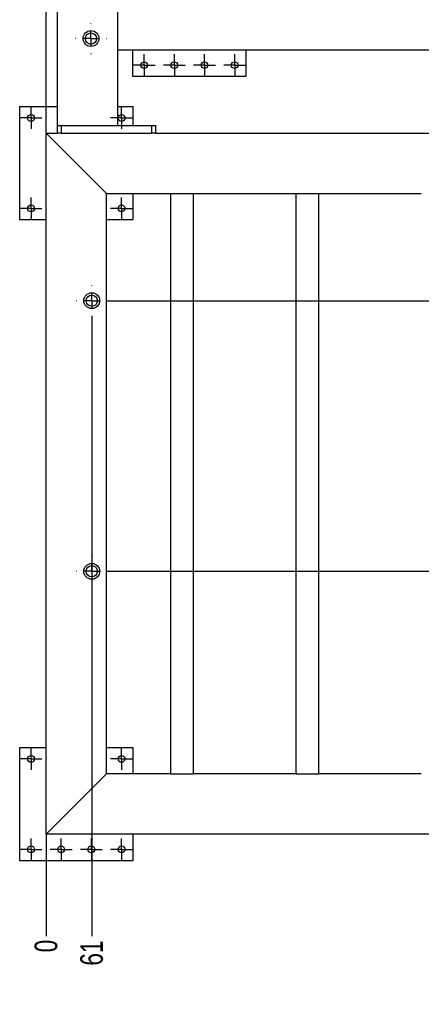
# Model space of a CAD drawing. Header units: millimetres. Extents: x 0 to 841, y 0 to 594.
# Tile 13 of 17: x 456 to 509, y 259 to 390. Entities that reach past the tile are written whole.
import ezdxf

# ---------------------------------------------------------------- set-up
doc = ezdxf.new("R2010")
doc.units = ezdxf.units.MM
doc.header["$PDSIZE"] = -1
doc.linetypes.add('CENTERX2', pattern=[20.32, 12.7, -2.54, 2.54, -2.54])
doc.layers.add('COTES', color=1, linetype='Continuous')
doc.layers.add('TRAIT-MIXTES', color=3, linetype='CENTERX2')
doc.layers.add('TRAIT-FORT', color=4, linetype='Continuous', lineweight=25)
doc.styles.add('SLDTEXTSTYLE0', font='TXT', dxfattribs={"width": 0.75})
doc.dimstyles.new('SLDDIMSTYLE6', dxfattribs={"dimtxt": 3, "dimasz": 0.333333, "dimexe": 0, "dimexo": 0.0625, "dimgap": 0.75, "dimtad": 0, "dimtih": 1, "dimtoh": 1, "dimdec": 0, "dimlfac": 10, "dimrnd": 1e-09, "dimdsep": 46, "dimtxsty": 'SLDTEXTSTYLE0', "dimblk1": 'ORIGIN', "dimblk2": 'ORIGIN', "dimsah": 1, "dimcen": 0.09, "dimadec": 0, "dimazin": 2, "dimtfac": 1, "dimtdec": 0, "dimtofl": 0, "dimtmove": 0, "dimatfit": 3, "dimldrblk": 'ORIGIN', "dimfxl": 1, "dimfrac": 2, "dimtolj": 1, "dimtzin": 12, "dimarcsym": 0})
doc.dimstyles.new('SLDDIMSTYLE7', dxfattribs={"dimtxt": 3, "dimasz": 2, "dimexe": 0, "dimexo": 0.0625, "dimgap": 0.75, "dimtad": 0, "dimtih": 1, "dimtoh": 1, "dimdec": 0, "dimlfac": 10, "dimrnd": 1e-09, "dimzin": 12, "dimdsep": 46, "dimtxsty": 'SLDTEXTSTYLE0', "dimsah": 1, "dimcen": 0.09, "dimadec": 0, "dimazin": 3, "dimtfac": 1, "dimtdec": 0, "dimtofl": 0, "dimtmove": 0, "dimatfit": 3, "dimfxl": 1, "dimfrac": 2, "dimtolj": 1, "dimtzin": 12, "dimarcsym": 0})

# ---------------------------------------------------------------- blocks, each defined once
blk = doc.blocks.new('_D_53')
at = {"layer": 'COTES', "color": 0, "lineweight": -2, "transparency": 16777216}
blk.add_line((467.69, 352.6), (656.03, 352.6), dxfattribs=at)
at = {"layer": 'Defpoints', "color": 0, "transparency": 16777216}
for p in [(635.03, 544.83), (467.63, 352.6), (656.03, 352.6)]:
    blk.add_point(p, dxfattribs=at)
at = {"layer": 'COTES', "color": 0, "transparency": 16777216, "insert": (660.53, 352.6), "char_height": 3, "attachment_point": 5, "style": 'SLDTEXTSTYLE0'}
blk.add_mtext('\\A1;1922', dxfattribs=at)
blk = doc.blocks.new('_D_55')
at = {"layer": 'COTES', "color": 0, "lineweight": -2, "transparency": 16777216}
for p, q in [((467.69, 316.71), (648.03, 316.71)), ((648.03, 316.71), (652.03, 315.08)), ((652.03, 315.08), (656.03, 315.08))]:
    blk.add_line(p, q, dxfattribs=at)
at = {"layer": 'Defpoints', "color": 0, "transparency": 16777216}
for p in [(635.03, 544.83), (467.63, 316.71), (656.03, 315.08)]:
    blk.add_point(p, dxfattribs=at)
at = {"layer": 'COTES', "color": 0, "transparency": 16777216, "insert": (660.53, 315.08), "char_height": 3, "attachment_point": 5, "style": 'SLDTEXTSTYLE0'}
blk.add_mtext('\\A1;2281', dxfattribs=at)
blk = doc.blocks.new('_D_57')
at = {"layer": 'COTES', "color": 0, "lineweight": -2, "transparency": 16777216}
blk.add_line((459.53, 281.76), (459.53, 268.33), dxfattribs=at)
at = {"layer": 'Defpoints', "color": 0, "transparency": 16777216}
for p in [(459.53, 281.83), (459.53, 281.83), (459.53, 268.33)]:
    blk.add_point(p, dxfattribs=at)
at = {"layer": 'COTES', "color": 0, "transparency": 16777216, "insert": (459.53, 267.01), "char_height": 3, "attachment_point": 5, "rotation": 90, "style": 'SLDTEXTSTYLE0'}
blk.add_mtext('\\A1;0', dxfattribs=at)
blk = doc.blocks.new('_Origin')
at = {"color": 0, "linetype": 'ByBlock', "lineweight": -2}
blk.add_line((0, 0), (-1, 0), dxfattribs=at)
blk.add_circle((0, 0), 0.5, dxfattribs=at)
blk = doc.blocks.new('_D_58')
at = {"layer": 'COTES', "color": 0, "lineweight": -2, "transparency": 16777216}
blk.add_line((465.58, 350.49), (465.58, 268.33), dxfattribs=at)
at = {"layer": 'Defpoints', "color": 0, "transparency": 16777216}
for p in [(465.58, 350.55), (459.53, 281.83), (465.58, 268.33)]:
    blk.add_point(p, dxfattribs=at)
at = {"layer": 'COTES', "color": 0, "transparency": 16777216, "insert": (465.58, 266.08), "char_height": 3, "attachment_point": 5, "rotation": 90, "style": 'SLDTEXTSTYLE0'}
blk.add_mtext('\\A1;61', dxfattribs=at)
blk = doc.blocks.new('_D_59')
at = {"layer": 'COTES', "color": 0, "lineweight": -2, "transparency": 16777216}
for p, q in [((604.43, 316.14), (604.43, 276.33)), ((604.43, 276.33), (602.09, 272.33)), ((602.09, 272.33), (602.09, 268.33))]:
    blk.add_line(p, q, dxfattribs=at)
at = {"layer": 'Defpoints', "color": 0, "transparency": 16777216}
for p in [(604.43, 316.21), (459.53, 281.83), (602.09, 268.33)]:
    blk.add_point(p, dxfattribs=at)
at = {"layer": 'COTES', "color": 0, "transparency": 16777216, "insert": (602.09, 263.83), "char_height": 3, "attachment_point": 5, "rotation": 90, "style": 'SLDTEXTSTYLE0'}
blk.add_mtext('\\A1;1449', dxfattribs=at)
blk = doc.blocks.new('_D_60')
at = {"layer": 'COTES', "color": 0, "lineweight": -2, "transparency": 16777216}
for p, q in [((605.47, 362.55), (605.47, 276.33)), ((605.47, 276.33), (607.1, 272.33)), ((607.1, 272.33), (607.1, 268.33))]:
    blk.add_line(p, q, dxfattribs=at)
at = {"layer": 'Defpoints', "color": 0, "transparency": 16777216}
for p in [(605.47, 362.61), (459.53, 281.83), (607.1, 268.33)]:
    blk.add_point(p, dxfattribs=at)
at = {"layer": 'COTES', "color": 0, "transparency": 16777216, "insert": (607.1, 263.83), "char_height": 3, "attachment_point": 5, "rotation": 90, "style": 'SLDTEXTSTYLE0'}
blk.add_mtext('\\A1;1459', dxfattribs=at)
blk = doc.blocks.new('_D_61')
at = {"layer": 'COTES', "color": 0, "lineweight": -2, "transparency": 16777216}
blk.add_line((636.53, 281.76), (636.53, 268.33), dxfattribs=at)
at = {"layer": 'Defpoints', "color": 0, "transparency": 16777216}
for p in [(459.53, 281.83), (636.53, 281.83), (636.53, 268.33)]:
    blk.add_point(p, dxfattribs=at)
at = {"layer": 'COTES', "color": 0, "transparency": 16777216, "insert": (636.53, 264.01), "char_height": 3, "attachment_point": 5, "rotation": 90, "style": 'SLDTEXTSTYLE0'}
blk.add_mtext('\\A1;1770', dxfattribs=at)
blk = doc.blocks.new('_D_62')
at = {"layer": 'COTES', "color": 0, "lineweight": -2, "transparency": 16777216}
blk.add_line((459.53, 374.89), (459.53, 569.33), dxfattribs=at)
at = {"layer": 'Defpoints', "color": 0, "transparency": 16777216}
for p in [(459.53, 569.33), (459.53, 374.83), (459.53, 374.83)]:
    blk.add_point(p, dxfattribs=at)
at = {"layer": 'COTES', "color": 0, "transparency": 16777216, "insert": (459.53, 570.64), "char_height": 3, "attachment_point": 5, "rotation": 90, "style": 'SLDTEXTSTYLE0'}
blk.add_mtext('\\A1;0', dxfattribs=at)
blk = doc.blocks.new('_D_63')
at = {"layer": 'COTES', "color": 0, "lineweight": -2, "transparency": 16777216}
for p, q in [((465.06, 565.33), (465.06, 569.33)), ((461.03, 561.33), (465.06, 565.33)), ((461.03, 544.89), (461.03, 561.33))]:
    blk.add_line(p, q, dxfattribs=at)
at = {"layer": 'Defpoints', "color": 0, "transparency": 16777216}
for p in [(465.06, 569.33), (461.03, 544.83), (459.53, 374.83)]:
    blk.add_point(p, dxfattribs=at)
at = {"layer": 'COTES', "color": 0, "transparency": 16777216, "insert": (465.06, 571.58), "char_height": 3, "attachment_point": 5, "rotation": 90, "style": 'SLDTEXTSTYLE0'}
blk.add_mtext('\\A1;15', dxfattribs=at)
blk = doc.blocks.new('_D_64')
at = {"layer": 'COTES', "color": 0, "lineweight": -2, "transparency": 16777216}
for p, q in [((469.15, 565.33), (469.15, 569.33)), ((465.48, 561.33), (469.15, 565.33)), ((465.48, 394.48), (465.48, 561.33))]:
    blk.add_line(p, q, dxfattribs=at)
at = {"layer": 'Defpoints', "color": 0, "transparency": 16777216}
for p in [(469.15, 569.33), (465.48, 394.41), (459.53, 374.83)]:
    blk.add_point(p, dxfattribs=at)
at = {"layer": 'COTES', "color": 0, "transparency": 16777216, "insert": (469.15, 571.76), "char_height": 3, "attachment_point": 5, "rotation": 90, "style": 'SLDTEXTSTYLE0'}
blk.add_mtext('\\A1;60', dxfattribs=at)
blk = doc.blocks.new('_D_65')
at = {"layer": 'COTES', "color": 0, "lineweight": -2, "transparency": 16777216}
blk.add_line((604.39, 386.49), (604.39, 569.33), dxfattribs=at)
at = {"layer": 'Defpoints', "color": 0, "transparency": 16777216}
for p in [(604.39, 569.33), (604.39, 386.43), (459.53, 374.83)]:
    blk.add_point(p, dxfattribs=at)
at = {"layer": 'COTES', "color": 0, "transparency": 16777216, "insert": (604.39, 573.83), "char_height": 3, "attachment_point": 5, "rotation": 90, "style": 'SLDTEXTSTYLE0'}
blk.add_mtext('\\A1;1449', dxfattribs=at)
blk = doc.blocks.new('_D_66')
at = {"layer": 'COTES', "color": 0, "lineweight": -2, "transparency": 16777216}
blk.add_line((635.03, 544.89), (635.03, 569.33), dxfattribs=at)
at = {"layer": 'Defpoints', "color": 0, "transparency": 16777216}
for p in [(635.03, 569.33), (635.03, 544.83), (459.53, 374.83)]:
    blk.add_point(p, dxfattribs=at)
at = {"layer": 'COTES', "color": 0, "transparency": 16777216, "insert": (635.03, 573.83), "char_height": 3, "attachment_point": 5, "rotation": 90, "style": 'SLDTEXTSTYLE0'}
blk.add_mtext('\\A1;1755', dxfattribs=at)
blk = doc.blocks.new('SW_CENTERMARKSYMBOL_13')
at = {"layer": 'TRAIT-MIXTES', "color": 0}
for p, q in [((0, 2), (0, 2.05)), ((-2, 0), (-2.05, 0)), ((0, 0), (-1, 0)), ((0, 0), (0, 1)), ((0, 0), (0, -1)), ((0, 0), (1, 0)), ((2, 0), (2.05, 0)), ((0, -2), (0, -2.05))]:
    blk.add_line(p, q, dxfattribs=at)
blk = doc.blocks.new('SW_CENTERMARKSYMBOL_20')
at = {"layer": 'TRAIT-MIXTES', "color": 0}
for p, q in [((0, 2), (0, 2.05)), ((-2, 0), (-2.05, 0)), ((0, 0), (-1, 0)), ((0, 0), (0, 1)), ((0, 0), (0, -1)), ((0, 0), (1, 0)), ((2, 0), (2.05, 0)), ((0, -2), (0, -2.05))]:
    blk.add_line(p, q, dxfattribs=at)
blk = doc.blocks.new('SW_CENTERMARKSYMBOL_23')
at = {"layer": 'TRAIT-MIXTES', "color": 0}
for p, q in [((0, 2), (0, 2.05)), ((-2, 0), (-2.05, 0)), ((0, 0), (-1, 0)), ((0, 0), (0, 1)), ((0, 0), (0, -1)), ((0, 0), (1, 0)), ((2, 0), (2.05, 0)), ((0, -2), (0, -2.05))]:
    blk.add_line(p, q, dxfattribs=at)
blk = doc.blocks.new('SW_CENTERMARKSYMBOL_56')
at = {"layer": 'TRAIT-MIXTES', "color": 0}
for p, q in [((0, 1), (0, 1.45)), ((-1, 0), (-1.45, 0)), ((0, 0), (-1, 0)), ((0, 0), (0, 1)), ((0, 0), (0, -1)), ((0, 0), (1, 0)), ((1, 0), (1.45, 0)), ((0, -1), (0, -1.45))]:
    blk.add_line(p, q, dxfattribs=at)
blk = doc.blocks.new('SW_CENTERMARKSYMBOL_57')
at = {"layer": 'TRAIT-MIXTES', "color": 0}
for p, q in [((0, 1), (0, 1.45)), ((-1, 0), (-1.45, 0)), ((0, 0), (-1, 0)), ((0, 0), (0, 1)), ((0, 0), (0, -1)), ((0, 0), (1, 0)), ((1, 0), (1.45, 0)), ((0, -1), (0, -1.45))]:
    blk.add_line(p, q, dxfattribs=at)
blk = doc.blocks.new('SW_CENTERMARKSYMBOL_59')
at = {"layer": 'TRAIT-MIXTES', "color": 0}
for p, q in [((0, 1), (0, 1.45)), ((-1, 0), (-1.45, 0)), ((0, 0), (-1, 0)), ((0, 0), (0, 1)), ((0, 0), (0, -1)), ((0, 0), (1, 0)), ((1, 0), (1.45, 0)), ((0, -1), (0, -1.45))]:
    blk.add_line(p, q, dxfattribs=at)
blk = doc.blocks.new('SW_CENTERMARKSYMBOL_60')
at = {"layer": 'TRAIT-MIXTES', "color": 0}
for p, q in [((0, 1), (0, 1.45)), ((-1, 0), (-1.45, 0)), ((0, 0), (-1, 0)), ((0, 0), (0, 1)), ((0, 0), (0, -1)), ((0, 0), (1, 0)), ((1, 0), (1.45, 0)), ((0, -1), (0, -1.45))]:
    blk.add_line(p, q, dxfattribs=at)
blk = doc.blocks.new('SW_CENTERMARKSYMBOL_61')
at = {"layer": 'TRAIT-MIXTES', "color": 0}
for p, q in [((0, 1), (0, 1.45)), ((-1, 0), (-1.45, 0)), ((0, 0), (-1, 0)), ((0, 0), (0, 1)), ((0, 0), (0, -1)), ((0, 0), (1, 0)), ((1, 0), (1.45, 0)), ((0, -1), (0, -1.45))]:
    blk.add_line(p, q, dxfattribs=at)
blk = doc.blocks.new('SW_CENTERMARKSYMBOL_62')
at = {"layer": 'TRAIT-MIXTES', "color": 0}
for p, q in [((0, 1), (0, 1.45)), ((-1, 0), (-1.45, 0)), ((0, 0), (-1, 0)), ((0, 0), (0, 1)), ((0, 0), (0, -1)), ((0, 0), (1, 0)), ((1, 0), (1.45, 0)), ((0, -1), (0, -1.45))]:
    blk.add_line(p, q, dxfattribs=at)
blk = doc.blocks.new('SW_CENTERMARKSYMBOL_63')
at = {"layer": 'TRAIT-MIXTES', "color": 0}
for p, q in [((0, 1), (0, 1.45)), ((-1, 0), (-1.45, 0)), ((0, 0), (-1, 0)), ((0, 0), (0, 1)), ((0, 0), (0, -1)), ((0, 0), (1, 0)), ((1, 0), (1.45, 0)), ((0, -1), (0, -1.45))]:
    blk.add_line(p, q, dxfattribs=at)
blk = doc.blocks.new('SW_CENTERMARKSYMBOL_64')
at = {"layer": 'TRAIT-MIXTES', "color": 0}
for p, q in [((0, 1), (0, 1.45)), ((-1, 0), (-1.45, 0)), ((0, 0), (-1, 0)), ((0, 0), (0, 1)), ((0, 0), (0, -1)), ((0, 0), (1, 0)), ((1, 0), (1.45, 0)), ((0, -1), (0, -1.45))]:
    blk.add_line(p, q, dxfattribs=at)
blk = doc.blocks.new('SW_CENTERMARKSYMBOL_65')
at = {"layer": 'TRAIT-MIXTES', "color": 0}
for p, q in [((0, 1), (0, 1.45)), ((-1, 0), (-1.45, 0)), ((0, 0), (-1, 0)), ((0, 0), (0, 1)), ((0, 0), (0, -1)), ((0, 0), (1, 0)), ((1, 0), (1.45, 0)), ((0, -1), (0, -1.45))]:
    blk.add_line(p, q, dxfattribs=at)
blk = doc.blocks.new('SW_CENTERMARKSYMBOL_66')
at = {"layer": 'TRAIT-MIXTES', "color": 0}
for p, q in [((0, 1), (0, 1.45)), ((-1, 0), (-1.45, 0)), ((0, 0), (-1, 0)), ((0, 0), (0, 1)), ((0, 0), (0, -1)), ((0, 0), (1, 0)), ((1, 0), (1.45, 0)), ((0, -1), (0, -1.45))]:
    blk.add_line(p, q, dxfattribs=at)
blk = doc.blocks.new('SW_CENTERMARKSYMBOL_67')
at = {"layer": 'TRAIT-MIXTES', "color": 0}
for p, q in [((0, 1), (0, 1.45)), ((-1, 0), (-1.45, 0)), ((0, 0), (-1, 0)), ((0, 0), (0, 1)), ((0, 0), (0, -1)), ((0, 0), (1, 0)), ((1, 0), (1.45, 0)), ((0, -1), (0, -1.45))]:
    blk.add_line(p, q, dxfattribs=at)
blk = doc.blocks.new('SW_CENTERMARKSYMBOL_68')
at = {"layer": 'TRAIT-MIXTES', "color": 0}
for p, q in [((0, 1), (0, 1.45)), ((-1, 0), (-1.45, 0)), ((0, 0), (-1, 0)), ((0, 0), (0, 1)), ((0, 0), (0, -1)), ((0, 0), (1, 0)), ((1, 0), (1.45, 0)), ((0, -1), (0, -1.45))]:
    blk.add_line(p, q, dxfattribs=at)
blk = doc.blocks.new('SW_CENTERMARKSYMBOL_69')
at = {"layer": 'TRAIT-MIXTES', "color": 0}
for p, q in [((0, 1), (0, 1.45)), ((-1, 0), (-1.45, 0)), ((0, 0), (-1, 0)), ((0, 0), (0, 1)), ((0, 0), (0, -1)), ((0, 0), (1, 0)), ((1, 0), (1.45, 0)), ((0, -1), (0, -1.45))]:
    blk.add_line(p, q, dxfattribs=at)
blk = doc.blocks.new('SW_CENTERMARKSYMBOL_70')
at = {"layer": 'TRAIT-MIXTES', "color": 0}
for p, q in [((0, 1), (0, 1.45)), ((-1, 0), (-1.45, 0)), ((0, 0), (-1, 0)), ((0, 0), (0, 1)), ((0, 0), (0, -1)), ((0, 0), (1, 0)), ((1, 0), (1.45, 0)), ((0, -1), (0, -1.45))]:
    blk.add_line(p, q, dxfattribs=at)

msp = doc.modelspace()

# ---------------------------------------------------------------- linework, layer by layer
at = {"layer": 'TRAIT-FORT', "lineweight": 25}
for p, q in [((461.03, 375.83), (461.03, 544.83)), ((469.03, 386.43), (469.03, 393.23)), ((469.03, 385.83), (469.03, 386.43)), ((586.53, 385.83), (469.03, 385.83)), ((469.03, 375.83), (469.03, 385.83)), ((471.03, 382.33), (471.03, 385.83)), ((486.03, 385.83), (486.03, 382.33)), ((486.03, 382.33), (471.03, 382.33)), ((456.03, 363.33), (456.03, 378.33)), ((456.03, 378.33), (461.03, 378.33)), ((469.03, 378.33), (471.03, 378.33)), ((471.03, 378.33), (471.03, 375.83)), ((459.53, 281.83), (459.53, 374.83)), ((459.53, 374.83), (460.13, 374.23)), ((459.53, 374.83), (461.03, 374.83)), ((460.13, 374.23), (459.53, 374.83)), ((461.03, 374.83), (461.03, 375.83)), ((461.03, 375.83), (461.04, 375.83)), ((461.53, 374.83), (461.03, 374.83)), ((461.04, 375.83), (461.52, 375.83)), ((461.52, 375.83), (461.53, 375.83)), ((461.53, 375.83), (461.53, 374.83)), ((461.53, 375.83), (473.53, 375.83)), ((461.53, 374.83), (473.53, 374.83)), ((461.63, 375.83), (468.43, 375.83)), ((473.53, 374.83), (473.53, 375.83)), ((473.53, 375.83), (474.03, 375.83)), ((474.03, 374.83), (473.53, 374.83)), ((474.03, 375.83), (474.03, 374.83)), ((474.03, 374.83), (586.53, 374.83)), ((460.13, 374.23), (466.93, 367.43)), ((466.93, 367.43), (467.53, 366.83)), ((467.53, 366.83), (466.93, 367.43)), ((467.53, 289.83), (467.53, 366.83)), ((467.53, 366.83), (476.03, 366.83)), ((471.03, 366.83), (471.03, 363.33)), ((476.03, 366.83), (476.03, 289.83)), ((476.03, 366.83), (476.63, 366.83)), ((476.63, 366.83), (478.43, 366.83)), ((478.43, 366.83), (479.03, 366.83)), ((479.03, 366.83), (492.65, 366.83)), ((479.03, 366.83), (479.03, 289.83)), ((492.65, 366.83), (492.65, 289.83)), ((492.65, 366.83), (493.25, 366.83)), ((493.25, 366.83), (495.05, 366.83)), ((495.05, 366.83), (495.65, 366.83)), ((495.65, 366.83), (509.28, 366.83)), ((495.65, 366.83), (495.65, 289.83)), ((459.53, 363.33), (456.03, 363.33)), ((471.03, 363.33), (467.53, 363.33)), ((456.03, 278.33), (456.03, 293.33)), ((456.03, 293.33), (459.53, 293.33)), ((467.53, 293.33), (471.03, 293.33)), ((471.03, 293.33), (471.03, 289.83)), ((460.13, 282.43), (466.93, 289.23)), ((466.93, 289.23), (467.53, 289.83)), ((467.53, 289.83), (466.93, 289.23)), ((476.03, 289.83), (467.53, 289.83)), ((476.03, 289.83), (476.63, 289.83)), ((476.63, 289.83), (478.43, 289.83)), ((478.43, 289.83), (479.03, 289.83)), ((492.65, 289.83), (479.03, 289.83)), ((492.65, 289.83), (493.25, 289.83)), ((493.25, 289.83), (495.05, 289.83)), ((495.05, 289.83), (495.65, 289.83)), ((509.28, 289.83), (495.65, 289.83)), ((459.53, 281.83), (460.13, 282.43)), ((460.13, 282.43), (459.53, 281.83)), ((636.53, 281.83), (459.53, 281.83)), ((471.03, 281.83), (471.03, 278.33)), ((471.03, 278.33), (456.03, 278.33))]:
    msp.add_line(p, q, dxfattribs=at)
for centre, radius in [((465.48, 387.36), 1.05), ((465.48, 387.36), 0.75), ((472.53, 383.83), 0.45), ((476.53, 383.83), 0.45), ((480.53, 383.83), 0.45), ((484.53, 383.83), 0.45), ((457.53, 376.83), 0.45), ((469.53, 376.83), 0.45), ((457.53, 364.83), 0.45), ((469.53, 364.83), 0.45), ((465.58, 352.6), 1.05), ((465.58, 352.6), 0.75), ((465.58, 316.71), 1.05), ((465.58, 316.71), 0.75), ((457.53, 291.83), 0.45), ((469.53, 291.83), 0.45), ((457.53, 279.83), 0.45), ((461.53, 279.83), 0.45), ((465.53, 279.83), 0.45), ((469.53, 279.83), 0.45)]:
    msp.add_circle(centre, radius, dxfattribs=at)

# ---------------------------------------------------------------- block references
at = {"layer": 'TRAIT-MIXTES'}
for name, p in [('SW_CENTERMARKSYMBOL_23', (465.48, 387.36)), ('SW_CENTERMARKSYMBOL_57', (472.53, 383.83)), ('SW_CENTERMARKSYMBOL_59', (476.53, 383.83)), ('SW_CENTERMARKSYMBOL_56', (480.53, 383.83)), ('SW_CENTERMARKSYMBOL_60', (484.53, 383.83)), ('SW_CENTERMARKSYMBOL_69', (457.53, 376.83)), ('SW_CENTERMARKSYMBOL_67', (469.53, 376.83)), ('SW_CENTERMARKSYMBOL_68', (457.53, 364.83)), ('SW_CENTERMARKSYMBOL_70', (469.53, 364.83)), ('SW_CENTERMARKSYMBOL_13', (465.58, 352.6)), ('SW_CENTERMARKSYMBOL_20', (465.58, 316.71)), ('SW_CENTERMARKSYMBOL_64', (457.53, 291.83)), ('SW_CENTERMARKSYMBOL_61', (469.53, 291.83)), ('SW_CENTERMARKSYMBOL_63', (457.53, 279.83)), ('SW_CENTERMARKSYMBOL_65', (461.53, 279.83)), ('SW_CENTERMARKSYMBOL_62', (465.53, 279.83)), ('SW_CENTERMARKSYMBOL_66', (469.53, 279.83))]:
    msp.add_blockref(name, p, dxfattribs=at)

# ---------------------------------------------------------------- dimensions: what is measured, and where the dimension line sits
at = {"layer": 'COTES'}
for feature_location, offset, dtype, origin, dimstyle, picture, middle in [((604.39, 386.43), (0, 182.9), 1, (459.53, 374.83), 'SLDDIMSTYLE7', '_D_65', (604.39, 573.83)), ((635.03, 544.83), (0, 24.5), 1, (459.53, 374.83), 'SLDDIMSTYLE7', '_D_66', (635.03, 573.83)), ((465.4772, 394.4134), (3.6694, 174.9138), 1, (459.5263, 374.8273), 'SLDDIMSTYLE7', '_D_64', (469.1466, 571.7648)), ((461.03, 544.83), (4.03, 24.5), 1, (459.53, 374.83), 'SLDDIMSTYLE7', '_D_63', (465.06, 571.58)), ((459.52634019, 374.82725025), (0, 194.5), 1, (459.52634019, 374.82725025), 'SLDDIMSTYLE6', '_D_62', (459.52634019, 570.63975025)), ((467.63, 352.6), (188.39, 0), 0, (635.03, 544.83), 'SLDDIMSTYLE7', '_D_53', (660.53, 352.6)), ((467.63, 316.71), (188.39, -1.63), 0, (635.03, 544.83), 'SLDDIMSTYLE7', '_D_55', (660.53, 315.08)), ((605.47, 362.61), (1.62, -94.29), 1, (459.53, 281.83), 'SLDDIMSTYLE7', '_D_60', (607.1, 263.83)), ((465.5822, 350.5493), (0, -82.2221), 1, (459.5263, 281.8273), 'SLDDIMSTYLE7', '_D_58', (465.5822, 266.0773)), ((604.43, 316.21), (-2.34, -47.88), 1, (459.53, 281.83), 'SLDDIMSTYLE7', '_D_59', (602.09, 263.83)), ((459.52634019, 281.82725025), (0, -13.5), 1, (459.52634019, 281.82725025), 'SLDDIMSTYLE6', '_D_57', (459.52634019, 267.01475025)), ((636.53, 281.83), (0, -13.5), 1, (459.53, 281.83), 'SLDDIMSTYLE7', '_D_61', (636.53, 264.01))]:
    dim = msp.add_ordinate_dim(feature_location=feature_location, offset=offset, dtype=dtype, origin=origin, dimstyle=dimstyle, dxfattribs=at)
    dim.commit()
    dim.dimension.update_dxf_attribs({"geometry": picture, "text_midpoint": middle})

doc.saveas('drawing.dxf')
